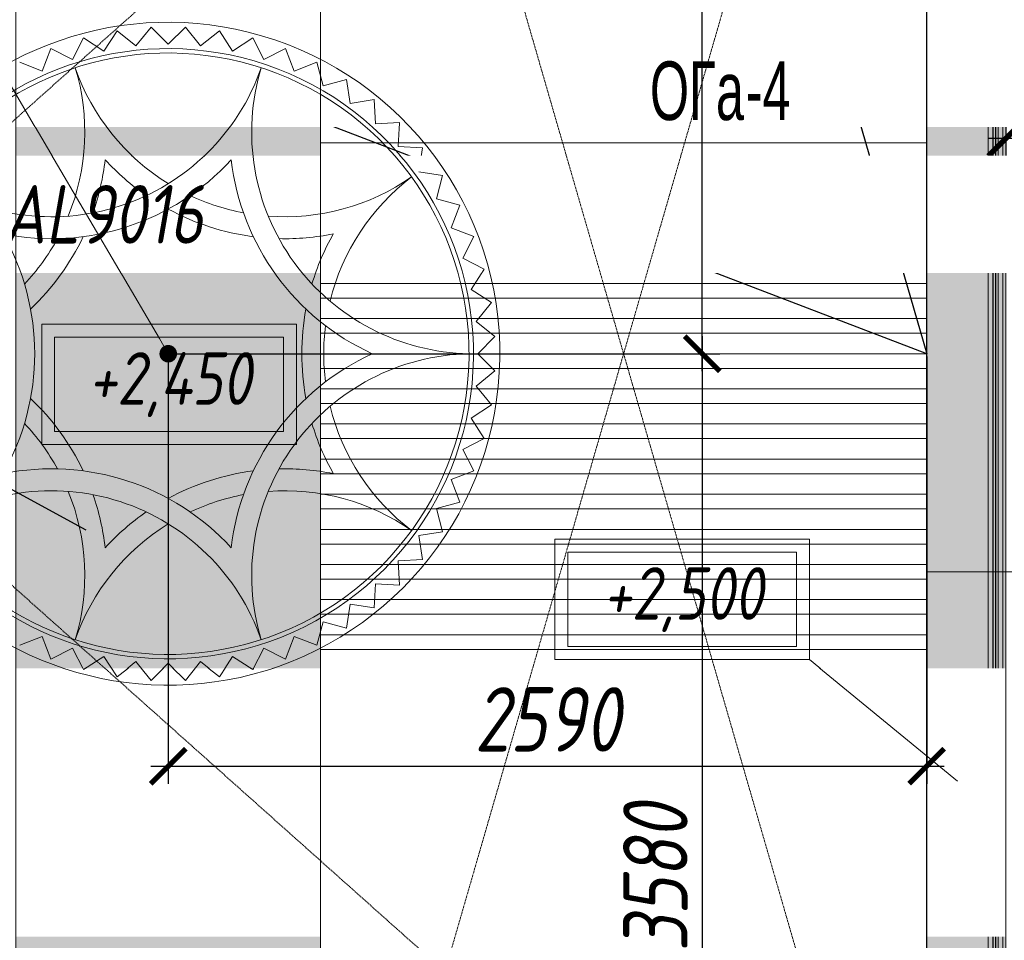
# Model space of a CAD drawing. Header units: millimetres. Extents: x -26897837 to 7466349, y -86687 to 22351.
# Tile 34 of 256: x 35671 to 39033, y -36433 to -33288. Entities that reach past the tile are written whole.
import ezdxf
from ezdxf import colors
from ezdxf.entities.mleader import LeaderData, LeaderLine
from ezdxf.math import Vec2, Vec3

# ---------------------------------------------------------------- set-up
doc = ezdxf.new("R2010")
doc.units = ezdxf.units.MM
doc.linetypes.add('DASHDOT', pattern=[25.4, 12.7, -6.35, 0, -6.35])
doc.linetypes.add('DASHED', pattern=[0.75, 0.5, -0.25])
doc.layers.get('Defpoints').update_dxf_attribs({"color": 31})
for name, color, linetype, lineweight in [('_0', 7, 'Continuous', 13), ('dim_light', 12, 'Continuous', 9), ('dim_pot', 183, 'Continuous', 9), ('EOM', 1, 'Continuous', 5), ('pot', 183, 'Continuous', 15), ('pot sh', 183, 'Continuous', 15), ('Балясины', 7, 'Continuous', 5), ('Марки дверей', 7, 'Continuous', 9), ('Ограждение', 7, 'Continuous', 5), ('Поручни', 7, 'Continuous', 5)]:
    doc.layers.add(name, color=color, linetype=linetype, lineweight=lineweight)
for name, color, linetype, lineweight, true_color in [('dim_razv', 7, 'DASHDOT', 9, 0x285228), ('light_pot', 7, 'Continuous', 15, 0x333300), ('pol', 7, 'Continuous', 15, 0x55666d)]:
    doc.layers.add(name, color=color, linetype=linetype, lineweight=lineweight, true_color=true_color)
doc.styles.add('Arial Narrow_1', font='ARIALN.TTF', dxfattribs={"width": 0.75, "height": 200})
doc.styles.add('fl_iso paper', font='isocpeur.ttf', dxfattribs={"width": 0.8, "oblique": 10})
doc.styles.add('In tre', font='isocpeur.ttf', dxfattribs={"width": 0.8, "oblique": 10})
doc.dimstyles.new('In tre 1_75', dxfattribs={"dimtxt": 220, "dimasz": 120, "dimexe": 60, "dimexo": 10, "dimgap": 50, "dimtad": 1, "dimdec": 0, "dimrnd": 5, "dimzin": 0, "dimdsep": 46, "dimtxsty": 'fl_iso paper', "dimblk": 'ARCHTICK', "dimcen": 0, "dimdle": 60, "dimadec": 0, "dimazin": 0, "dimtfac": 1, "dimtdec": 0, "dimtofl": 0, "dimtmove": 1, "dimatfit": 1, "dimfxl": 1, "dimtfill": 1, "dimtolj": 1, "dimtzin": 0, "dimarcsym": 1})

# ---------------------------------------------------------------- blocks, each defined once
blk = doc.blocks.new('_DOT')
at = {"color": 0, "linetype": 'ByBlock'}
blk.add_line((-0.5, 0), (-1, 0), dxfattribs=at)
at = {"color": 0, "linetype": 'ByBlock', "const_width": 0.5}
blk.add_lwpolyline([(-0.25, 0, 1), (0.25, 0, 1)], format="xyb", close=True, dxfattribs=at)
blk = doc.blocks.new('_ArchTick')
at = {"color": 0, "linetype": 'ByBlock', "lineweight": 9, "const_width": 0.15}
blk.add_lwpolyline([(-0.5, -0.5), (0.5, 0.5)], dxfattribs=at)
blk = doc.blocks.new('*D371')
at = {"layer": 'Defpoints', "color": 0, "transparency": 16777216}
for p in [(39038, -33014.6), (41773, -33004.6), (39038, -33694.3)]:
    blk.add_point(p, dxfattribs=at)
at = {"layer": 'dim_light', "color": 0, "lineweight": -2, "transparency": 16777216}
for p, q in [((41773, -33014.6), (41773, -33754.3)), ((39038, -33024.6), (39038, -33754.3)), ((41833, -33694.3), (38978, -33694.3))]:
    blk.add_line(p, q, dxfattribs=at)
at = {"layer": 'dim_light', "color": 0, "lineweight": -2, "transparency": 16777216, "xscale": 120, "yscale": 120, "zscale": 120, "rotation": 180}
blk.add_blockref('_ArchTick', (39038, -33694.3), dxfattribs=at)
at = {"layer": 'dim_light', "color": 0, "lineweight": -2, "transparency": 16777216, "xscale": 120, "yscale": 120, "zscale": 120}
blk.add_blockref('_ArchTick', (41773, -33694.3), dxfattribs=at)
at = {"layer": 'dim_light', "color": 0, "transparency": 16777216, "insert": (40405.5, -33534.3), "char_height": 220, "attachment_point": 5, "style": 'fl_iso paper', "bg_fill": 3, "box_fill_scale": 1.1, "bg_fill_color": 256, "bg_fill_true_color": 13158600, "bg_fill_transparency": 0}
blk.add_mtext('\\A1;2735', dxfattribs=at)
blk = doc.blocks.new('Ограждение - Ограждение-8463328-50_AS_Plan_13')
at = {"layer": 'Ограждение', "true_color": 0xeff9fa}
for points in [[(2824.5, 12400), (2824.5, 18150), (2816.5, 18150), (2816.5, 12400)], [(2833.5, 12400), (2833.5, 18150), (2825.5, 18150), (2825.5, 12400)]]:
    blk.add_hatch(color=7, dxfattribs=at).paths.add_polyline_path(points)
at = {"layer": 'Поручни'}
for p, q in [((2800, 18130), (2800, 12420)), ((2816, 18130), (2816, 12420)), ((2824.5, 18150), (2816.5, 18150)), ((2816.5, 18150), (2816.5, 12400)), ((2824.5, 12400), (2824.5, 18150)), ((2833.5, 18150), (2825.5, 18150)), ((2825.5, 18150), (2825.5, 12400)), ((2833.5, 12400), (2833.5, 18150)), ((2834, 18130), (2834, 12420)), ((2850, 12420), (2850, 18130)), ((2816.5, 12400), (2824.5, 12400)), ((2825.5, 12400), (2833.5, 12400))]:
    blk.add_line(p, q, dxfattribs=at)
blk = doc.blocks.new('*D912')
at = {"layer": 'Defpoints', "color": 0, "transparency": 16777216}
for p in [(36178, -34429.4), (36698, -38009.4), (38001.6, -38009.4)]:
    blk.add_point(p, dxfattribs=at)
at = {"layer": 'dim_light', "color": 0, "lineweight": -2, "transparency": 16777216}
for p, q in [((38001.6, -34369.4), (38001.6, -38069.4)), ((36188, -34429.4), (38061.6, -34429.4)), ((36708, -38009.4), (38061.6, -38009.4))]:
    blk.add_line(p, q, dxfattribs=at)
at = {"layer": 'dim_light', "color": 0, "lineweight": -2, "transparency": 16777216, "xscale": 120, "yscale": 120, "zscale": 120}
for p, rotation in [((38001.6, -34429.4), 90), ((38001.6, -38009.4), 270)]:
    blk.add_blockref('_ArchTick', p, dxfattribs=dict(at, rotation=rotation))
at = {"layer": 'dim_light', "color": 0, "transparency": 16777216, "insert": (37841.6, -36219.4), "char_height": 220, "attachment_point": 5, "rotation": 90, "style": 'fl_iso paper', "bg_fill": 3, "box_fill_scale": 1.1, "bg_fill_color": 256, "bg_fill_true_color": 13158600, "bg_fill_transparency": 0}
blk.add_mtext('\\A1;3580', dxfattribs=at)
blk = doc.blocks.new('*D913')
at = {"layer": 'Defpoints', "color": 0, "transparency": 16777216}
for p in [(36698, -30849.4), (38001.6, -30849.4), (36178, -34429.4)]:
    blk.add_point(p, dxfattribs=at)
at = {"layer": 'dim_light', "color": 0, "lineweight": -2, "transparency": 16777216}
for p, q in [((38001.6, -34489.4), (38001.6, -30789.4)), ((36708, -30849.4), (38061.6, -30849.4)), ((36188, -34429.4), (38061.6, -34429.4))]:
    blk.add_line(p, q, dxfattribs=at)
at = {"layer": 'dim_light', "color": 0, "lineweight": -2, "transparency": 16777216, "xscale": 120, "yscale": 120, "zscale": 120}
for p, rotation in [((38001.6, -30849.4), 90), ((38001.6, -34429.4), 270)]:
    blk.add_blockref('_ArchTick', p, dxfattribs=dict(at, rotation=rotation))
at = {"layer": 'dim_light', "color": 0, "transparency": 16777216, "insert": (37841.6, -32639.4), "char_height": 220, "attachment_point": 5, "rotation": 90, "style": 'fl_iso paper', "bg_fill": 3, "box_fill_scale": 1.1, "bg_fill_color": 256, "bg_fill_true_color": 13158600, "bg_fill_transparency": 0}
blk.add_mtext('\\A1;3580', dxfattribs=at)
blk = doc.blocks.new('*D914')
at = {"layer": 'Defpoints', "color": 0, "transparency": 16777216}
for p in [(36178, -34429.4), (38768, -34429.4), (38768, -35838.4)]:
    blk.add_point(p, dxfattribs=at)
at = {"layer": 'dim_light', "color": 0, "lineweight": -2, "transparency": 16777216}
for p, q in [((36178, -34439.4), (36178, -35898.4)), ((38768, -34439.4), (38768, -35898.4)), ((36118, -35838.4), (38828, -35838.4))]:
    blk.add_line(p, q, dxfattribs=at)
at = {"layer": 'dim_light', "color": 0, "lineweight": -2, "transparency": 16777216, "xscale": 120, "yscale": 120, "zscale": 120, "rotation": 180}
blk.add_blockref('_ArchTick', (36178, -35838.4), dxfattribs=at)
at = {"layer": 'dim_light', "color": 0, "lineweight": -2, "transparency": 16777216, "xscale": 120, "yscale": 120, "zscale": 120}
blk.add_blockref('_ArchTick', (38768, -35838.4), dxfattribs=at)
at = {"layer": 'dim_light', "color": 0, "transparency": 16777216, "insert": (37473, -35678.4), "char_height": 220, "attachment_point": 5, "style": 'fl_iso paper', "bg_fill": 3, "box_fill_scale": 1.1, "bg_fill_color": 256, "bg_fill_true_color": 13158600, "bg_fill_transparency": 0}
blk.add_mtext('\\A1;2590', dxfattribs=at)

msp = doc.modelspace()

# ---------------------------------------------------------------- hatches: boundary and pattern name
at = {"layer": '_0', "transparency": 33554534}
h = msp.add_hatch(color=252, dxfattribs=at)
h.dxf.hatch_style = 1
h.paths.add_polyline_path([(17837.9, -49734.4), (25204.6, -19284.4), (73878, -19284.4), (73878, -49734.4)])
h.paths.add_polyline_path([(28728, -40979.4), (28728, -37429.4), (30528, -37429.4), (30528, -30029.4), (28477.6, -30029.4), (28478, -28029.4), (29978, -28029.4), (29978, -27479.4), (32178, -27479.4), (32178, -28029.4), (44478, -28029.4), (44478, -27979.4), (45303, -27979.4), (45303, -27379.4), (47528, -27379.4), (47528, -27979.4), (53578, -27979.4), (53578, -27379.4), (55478, -27379.4), (55478, -27979.4), (64478, -27979.4), (64478, -26229.4), (67788, -26229.4), (67788, -28219.4), (66578, -28219.4), (66578, -30029.4), (62978, -30029.4), (62078, -30029.4), (58628, -30029.4), (58628, -38979.4), (61728, -38979.4), (62978, -38979.4), (66878, -38979.4), (66878, -41429.4), (64488, -41429.4), (64488, -41029.4), (59923, -41029.4), (59923, -41629.4), (57898, -41629.4), (57898, -41029.4), (47038, -41029.4), (47038, -41629.4), (44138, -41629.4), (44138, -40979.4)], flags=16)
at = {"layer": 'pot sh', "linetype": 'ByBlock', "lineweight": 0, "true_color": 0x878581}
h = msp.add_hatch(dxfattribs=at)
h.set_pattern_fill('AR-CONC', color=252, scale=2, angle=180)
h.paths.add_polyline_path([(32458, -30559.4), (30748, -30559.4), (30748, -30849.4), (32458, -30849.4)])
h.paths.add_polyline_path([(35658, -30849.4), (33598, -30849.4), (33598, -30559.4), (35658, -30559.4)])
h.paths.add_polyline_path([(36698, -30849.4), (38768, -30849.4), (38768, -30509.4), (36698, -30509.4)])
h.paths.add_polyline_path([(38768, -30849.4), (39038, -30849.4), (39038, -36559.4), (38768, -36559.4)])
h.paths.add_polyline_path([(36698, -38299.4), (36698, -38009.4), (38768, -38009.4), (38768, -36949.4), (39038, -36949.4), (39038, -38299.4)])
h.paths.add_polyline_path([(32898, -38009.4), (35658, -38009.4), (35658, -38299.4), (32898, -38299.4)])
h.paths.add_polyline_path([(30748, -38299.4), (31758, -38299.4), (31758, -38009.4), (30748, -38009.4)])
h = msp.add_hatch(dxfattribs=at)
h.set_pattern_fill('DOTS', color=252, scale=40, angle=180)
h.paths.add_polyline_path([(35658, -30849.4), (36698, -30849.4), (36698, -38009.4), (35658, -38009.4)])
at = {"layer": 'Марки дверей'}
h = msp.add_hatch(color=256, dxfattribs=at)
edge = h.paths.add_edge_path()
edge.add_arc((38958, -33788.1), 25, 0, 360)

# ---------------------------------------------------------------- linework, layer by layer
at = {"layer": 'dim_pot', "color": 0}
for points in [[(38367.7, -35473.8), (37498.2, -35473.8), (37498.2, -35063), (38367.7, -35063)], [(38323.9, -35430), (37542, -35430), (37542, -35106.8), (38323.9, -35106.8)]]:
    msp.add_lwpolyline(points, close=True, dxfattribs=at)
at = {"layer": 'light_pot', "lineweight": 0, "transparency": 16777216}
for p, q in [((35747.9, -35395.3), (35670.7, -35424.9)), ((35747.9, -35395.3), (35777.6, -35472.5)), ((36608, -35395.3), (36578.4, -35472.5)), ((36608, -35395.3), (36685.2, -35424.9)), ((35851.3, -35435), (35777.6, -35472.5)), ((36504.7, -35435), (36578.4, -35472.5))]:
    msp.add_line(p, q, dxfattribs=at)
at = {"layer": 'pol', "color": 0}
msp.add_lwpolyline([(28788, -40679.4), (28788, -39629.4), (28948, -39629.4), (28948, -38179.4), (30528, -38179.4), (30528, -38279.4), (30748, -38279.4), (30748, -38009.4), (38768, -38009.4), (38768, -30849.4), (30748, -30849.4), (30748, -29809.4), (30428, -29809.4), (30428, -29969.4), (29378, -29969.4), (29378, -29809.4), (28698, -29809.4), (28698, -29129.4)], dxfattribs=at)
at = {"layer": 'pol', "color": 0, "linetype": 'DASHED', "lineweight": 0, "ltscale": 7}
for points in [[(38768, -38009.4), (30748, -30849.4)], [(38768, -30849.4), (30748, -38009.4)]]:
    msp.add_lwpolyline(points, dxfattribs=at)
at = {"layer": 'pol'}
for points in [[(38768, -32774.4), (39223, -32774.4), (39223, -33974.4), (38768, -33974.4)], [(38768, -33974.4), (39223, -33974.4), (39223, -35174.4), (38768, -35174.4)], [(38768, -35174.4), (39223, -35174.4), (39223, -36374.4), (38768, -36374.4)], [(38768, -36374.4), (39223, -36374.4), (39223, -36559.4)]]:
    msp.add_lwpolyline(points, dxfattribs=at)
at = {"layer": 'pot sh'}
for points in [[(36698, -33349.4), (38768, -33349.4), (38768, -33399.4), (36698, -33399.4)], [(36698, -33469.4), (38768, -33469.4), (38768, -33519.4), (36698, -33519.4)], [(36698, -33589.4), (38768, -33589.4), (38768, -33639.4), (36698, -33639.4)], [(36698, -33709.4), (38768, -33709.4), (38768, -33759.4), (36698, -33759.4)], [(36698, -33829.4), (38768, -33829.4), (38768, -33879.4), (36698, -33879.4)], [(36698, -33949.4), (38768, -33949.4), (38768, -33999.4), (36698, -33999.4)], [(36698, -34069.4), (38768, -34069.4), (38768, -34119.4), (36698, -34119.4)], [(36698, -34189.4), (38768, -34189.4), (38768, -34239.4), (36698, -34239.4)], [(36698, -34309.4), (38768, -34309.4), (38768, -34359.4), (36698, -34359.4)], [(36698, -34429.4), (38768, -34429.4), (38768, -34479.4), (36698, -34479.4)], [(36698, -34549.4), (38768, -34549.4), (38768, -34599.4), (36698, -34599.4)], [(36698, -34669.4), (38768, -34669.4), (38768, -34719.4), (36698, -34719.4)], [(36698, -34789.4), (38768, -34789.4), (38768, -34839.4), (36698, -34839.4)], [(36698, -34909.4), (38768, -34909.4), (38768, -34959.4), (36698, -34959.4)], [(36698, -35029.4), (38768, -35029.4), (38768, -35079.4), (36698, -35079.4)], [(36698, -35149.4), (38768, -35149.4), (38768, -35199.4), (36698, -35199.4)], [(36698, -35269.4), (38768, -35269.4), (38768, -35319.4), (36698, -35319.4)], [(36698, -35389.4), (38768, -35389.4), (38768, -35439.4), (36698, -35439.4)], [(36698, -35509.4), (38768, -35509.4), (38768, -35559.4), (36698, -35559.4)], [(36698, -35629.4), (38768, -35629.4), (38768, -35679.4), (36698, -35679.4)], [(36698, -35749.4), (38768, -35749.4), (38768, -35799.4), (36698, -35799.4)], [(36698, -35869.4), (38768, -35869.4), (38768, -35919.4), (36698, -35919.4)], [(36698, -35989.4), (38768, -35989.4), (38768, -36039.4), (36698, -36039.4)], [(36698, -36109.4), (38768, -36109.4), (38768, -36159.4), (36698, -36159.4)], [(36698, -36229.4), (38768, -36229.4), (38768, -36279.4), (36698, -36279.4)], [(36698, -36349.4), (38768, -36349.4), (38768, -36399.4), (36698, -36399.4)]]:
    msp.add_lwpolyline(points, close=True, dxfattribs=at)
at = {"layer": 'Марки дверей'}
msp.add_line((38958, -33788.1), (37774.1, -33788.1), dxfattribs=at)
msp.add_circle((38958, -33788.1), 25, dxfattribs=at)

# ---------------------------------------------------------------- block references
at = {"layer": 'Балясины'}
msp.add_blockref('Ограждение - Ограждение-8463328-50_AS_Plan_13', (36178, -48979.4), dxfattribs=at)

# ---------------------------------------------------------------- texts
at = {"layer": 'dim_pot', "color": 0, "lineweight": 18, "insert": (37935.6, -35269.3), "char_height": 179.63, "attachment_point": 5, "style": 'fl_iso paper'}
msp.add_mtext_dynamic_manual_height_columns('+2,500', width=115.2, gutter_width=15, heights=[215.6], dxfattribs=at)
at = {"layer": 'Марки дверей', "char_height": 200, "attachment_point": 1, "style": 'Arial Narrow_1'}
for s, insert, width in [('ОГа', (37822.8, -33431), 396.835), ('-4', (38150.2, -33431), 192.405)]:
    msp.add_mtext(s, dxfattribs=dict(at, insert=insert, width=width))

# ---------------------------------------------------------------- next in the draw order: leaders
at = {"layer": 'Марки дверей', "lineweight": -2, "transparency": 33554687}
ml = msp.add_multileader_mtext('Standard', dxfattribs=at)
ml.set_content('\\pxsm1,ql;ГКЛ обшивка толщиной 75 мм \\Pвысотой до перекрытия', color=256, style='fl_iso paper')
ml.set_leader_properties(lineweight=5)
ml.set_arrow_properties(name='DOT')
ml.build(insert=Vec2(0, 0))
ml.multileader.update_dxf_attribs({"has_dogleg": 0, "text_left_attachment_type": 6, "text_right_attachment_type": 6, "dogleg_length": 0.75, "arrow_head_size": 60, "scale": 40})
ctx = ml.context
ctx.base_point, ctx.scale, ctx.char_height, ctx.arrow_head_size, ctx.landing_gap_size, ctx.plane_origin = Vec3(24999.1, -35953.7), 40, 250, 60, 80, Vec3(27011.3, -28773.8)
ctx.left_attachment, ctx.right_attachment = 6, 6
notes = []
notes.append((ctx, [(0, (1, 1, 0), (29068.1, -35953.7), (-1, 0), 30, [(0, [(29188.2, -38104.4)], 0, [])])]))
ctx.mtext.insert, ctx.mtext.width, ctx.mtext.defined_height, ctx.mtext.line_spacing_factor, ctx.mtext.flow_direction = Vec3(25079.1, -35628.7), 4067.72, 979.1, 0.7, 5
ctx.mtext.has_bg_fill, ctx.mtext.bg_color, ctx.mtext.bg_scale_factor, ctx.mtext.bg_transparency, ctx.mtext.use_window_bg_color = 1, -1027028792, 1.5, 0, 1
for ctx, leaders in notes:
    for number, flags, end, landing, length, lines in leaders:
        leader = LeaderData()
        leader.index, (leader.has_last_leader_line, leader.has_dogleg_vector, leader.attachment_direction) = number, flags
        leader.last_leader_point, leader.dogleg_vector, leader.dogleg_length = Vec3(end), Vec3(landing), length
        for number, points, colour, breaks in lines:
            line = LeaderLine()
            line.index, line.vertices, line.color, line.breaks = number, Vec3.list(points), colors.encode_raw_color(colour), breaks
            leader.lines.append(line)
        ctx.leaders.append(leader)

# ---------------------------------------------------------------- next in the draw order: linework, layer by layer
at = {"layer": 'dim_pot', "color": 0}
msp.add_lwpolyline([(38367.7, -35473.8), (38872.7, -35889.8)], dxfattribs=at)
at = {"layer": 'light_pot', "lineweight": 0, "transparency": 16777216}
for p, q in [((35851.3, -35435), (35888.8, -35508.6)), ((36504.7, -35435), (36467.2, -35508.6)), ((35958.2, -35463.6), (35888.8, -35508.6)), ((35958.2, -35463.6), (36003.2, -35533)), ((36397.8, -35463.6), (36352.8, -35533)), ((36397.8, -35463.6), (36467.1, -35508.6)), ((36067.5, -35480.9), (36003.2, -35533)), ((36067.5, -35480.9), (36119.5, -35545.2)), ((36178, -35486.7), (36119.5, -35545.2)), ((36178, -35486.7), (36236.4, -35545.2)), ((36288.5, -35480.9), (36236.5, -35545.2)), ((36288.5, -35480.9), (36352.8, -35533))]:
    msp.add_line(p, q, dxfattribs=at)
at = {"layer": 'pot', "color": 0, "linetype": 'ByBlock'}
for points in [[(30748, -38009.4), (38768, -38009.4), (38768, -30849.4), (30748, -30849.4)], [(38768, -30849.4), (39038, -30849.4), (39038, -36559.4), (38768, -36559.4)]]:
    msp.add_lwpolyline(points, close=True, dxfattribs=at)

# ---------------------------------------------------------------- next in the draw order: leaders
at = {"layer": 'dim_pot', "color": 0, "linetype": 'ByBlock'}
ml = msp.add_multileader_mtext('Standard', dxfattribs=at)
ml.set_content('ГКЛ короб по металлическому каркасу от отм. +2.500 до перекрытия', style='In tre')
ml.set_leader_properties()
ml.build(insert=Vec2(0, 0))
ml.multileader.update_dxf_attribs({"text_left_attachment_type": 6, "text_right_attachment_type": 6, "dogleg_length": 1, "arrow_head_size": 0, "scale": 50})
ctx = ml.context
ctx.base_point, ctx.scale, ctx.char_height, ctx.arrow_head_size, ctx.landing_gap_size, ctx.plane_origin = Vec3(32599.7, -32067.1), 50, 200, 0, 4.5, Vec3(40352.6, -27227.2)
ctx.left_attachment, ctx.right_attachment = 6, 6
notes = []
notes.append((ctx, [(1, (1, 1, 0), (32598.7, -32067.1), (1, 0), 1, [(0, [(37733, -30849.4), (38768, -34429.4)], 0, []), (2, [(31603, -30849.4)], 0, [])])]))
ctx.mtext.insert, ctx.mtext.width, ctx.mtext.defined_height, ctx.mtext.flow_direction = Vec3(32604.2, -31807.1), 2494.153, 696.6, 5
ctx.mtext.has_bg_fill, ctx.mtext.bg_color, ctx.mtext.bg_scale_factor, ctx.mtext.bg_transparency, ctx.mtext.use_window_bg_color = 1, -1027028792, 1.5, 0, 1
for ctx, leaders in notes:
    for number, flags, end, landing, length, lines in leaders:
        leader = LeaderData()
        leader.index, (leader.has_last_leader_line, leader.has_dogleg_vector, leader.attachment_direction) = number, flags
        leader.last_leader_point, leader.dogleg_vector, leader.dogleg_length = Vec3(end), Vec3(landing), length
        for number, points, colour, breaks in lines:
            line = LeaderLine()
            line.index, line.vertices, line.color, line.breaks = number, Vec3.list(points), colors.encode_raw_color(colour), breaks
            leader.lines.append(line)
        ctx.leaders.append(leader)

# ---------------------------------------------------------------- next in the draw order: linework, layer by layer
at = {"layer": 'dim_light'}
msp.add_lwpolyline([(30748, -30849.4), (38768, -30849.4), (38768, -38009.4), (30748, -38009.4)], close=True, dxfattribs=at)

# ---------------------------------------------------------------- next in the draw order: dimensions: what is measured, and where the dimension line sits
dim = msp.add_linear_dim(base=(39038, -33694.3), p1=(41773, -33004.6), p2=(39038, -33014.6), dimstyle='In tre 1_75', dxfattribs=at)
dim.commit()
dim.dimension.update_dxf_attribs({"geometry": '*D371', "text_midpoint": (40405.5, -33534.3)})

# ---------------------------------------------------------------- next in the draw order: leaders
at = {"layer": 'dim_razv', "color": 0, "linetype": 'ByBlock'}
ml = msp.add_multileader_mtext('Standard', dxfattribs=at)
ml.set_content('Плитка керамогранитная, настенная', style='In tre')
ml.set_leader_properties()
ml.build(insert=Vec2(0, 0))
ml.multileader.update_dxf_attribs({"text_left_attachment_type": 6, "text_right_attachment_type": 6, "dogleg_length": 1, "arrow_head_size": 0, "scale": 50})
ctx = ml.context
ctx.base_point, ctx.scale, ctx.char_height, ctx.arrow_head_size, ctx.landing_gap_size, ctx.plane_origin = Vec3(26333, -33595.3), 50, 200, 0, 4.5, Vec3(28041.7, -33766.1)
ctx.left_attachment, ctx.right_attachment = 6, 6
notes = []
notes.append((ctx, [(0, (1, 1, 0), (29062.8, -33595.3), (-1, 0), 50, [(1, [(30828, -35339.4)], 0, [])])]))
ctx.mtext.insert, ctx.mtext.width, ctx.mtext.defined_height, ctx.mtext.flow_direction = Vec3(26337.5, -33355.3), 3092.716, 696.6, 5
ctx.mtext.has_bg_fill, ctx.mtext.bg_color, ctx.mtext.bg_scale_factor, ctx.mtext.bg_transparency, ctx.mtext.use_window_bg_color = 1, -1027028792, 1.5, 0, 1
for ctx, leaders in notes:
    for number, flags, end, landing, length, lines in leaders:
        leader = LeaderData()
        leader.index, (leader.has_last_leader_line, leader.has_dogleg_vector, leader.attachment_direction) = number, flags
        leader.last_leader_point, leader.dogleg_vector, leader.dogleg_length = Vec3(end), Vec3(landing), length
        for number, points, colour, breaks in lines:
            line = LeaderLine()
            line.index, line.vertices, line.color, line.breaks = number, Vec3.list(points), colors.encode_raw_color(colour), breaks
            leader.lines.append(line)
        ctx.leaders.append(leader)

# ---------------------------------------------------------------- next in the draw order: linework, layer by layer
at = {"layer": 'dim_pot', "color": 0}
for points in [[(36615.5, -34739.4), (35745.9, -34739.4), (35745.9, -34328.7), (36615.5, -34328.7)], [(36571.6, -34695.6), (35789.7, -34695.6), (35789.7, -34372.5), (36571.6, -34372.5)]]:
    msp.add_lwpolyline(points, close=True, dxfattribs=at)
at = {"layer": 'light_pot', "lineweight": 0, "transparency": 16777216}
for p, q in [((36067.5, -33378), (36119.5, -33313.7)), ((36178, -33372.2), (36119.5, -33313.7)), ((36178, -33372.2), (36236.4, -33313.7)), ((36288.5, -33378), (36236.5, -33313.7)), ((35851.3, -33423.9), (35888.8, -33350.2)), ((35958.2, -33395.3), (35888.8, -33350.2)), ((35958.2, -33395.3), (36003.2, -33325.9)), ((36067.5, -33378), (36003.2, -33325.9)), ((36288.5, -33378), (36352.8, -33325.9)), ((36397.8, -33395.3), (36352.8, -33325.9)), ((36397.8, -33395.3), (36467.1, -33350.2)), ((36504.7, -33423.9), (36467.2, -33350.2)), ((35747.9, -33463.6), (35777.6, -33386.4)), ((35851.3, -33423.9), (35777.6, -33386.4)), ((36504.7, -33423.9), (36578.4, -33386.4)), ((36608, -33463.6), (36578.4, -33386.4)), ((35747.9, -33463.6), (35670.7, -33433.9)), ((36608, -33463.6), (36685.2, -33433.9)), ((36706.6, -33513.8), (36685.2, -33433.9)), ((36706.6, -33513.8), (36786.5, -33492.4)), ((36799.4, -33574.1), (36786.5, -33492.4)), ((36799.4, -33574.1), (36881.1, -33561.1)), ((36885.4, -33643.7), (36881.1, -33561.2)), ((36885.4, -33643.7), (36968, -33639.4)), ((36963.7, -33722), (36968, -33639.4)), ((36963.7, -33722), (37046.3, -33726.3)), ((37033.3, -33808), (37046.3, -33726.3)), ((37033.3, -35050.9), (37046.3, -35132.6)), ((36963.7, -35136.9), (37046.3, -35132.6)), ((36963.7, -35136.9), (36968, -35219.5)), ((36885.4, -35215.1), (36881.1, -35297.7)), ((36885.4, -35215.1), (36968, -35219.5)), ((36799.4, -35284.8), (36786.5, -35366.5)), ((36799.4, -35284.8), (36881.1, -35297.7)), ((36706.6, -35345.1), (36685.2, -35424.9)), ((36706.6, -35345.1), (36786.5, -35366.5))]:
    msp.add_line(p, q, dxfattribs=at)
at = {"layer": 'pot', "color": 0, "linetype": 'ByBlock'}
msp.add_lwpolyline([(35658, -30849.4), (36698, -30849.4), (36698, -38009.4), (35658, -38009.4)], close=True, dxfattribs=at)
at = {"layer": 'Марки дверей', "linetype": 'DASHED', "lineweight": 0, "ltscale": 7}
for points in [[(38768, -38009.4), (30748, -30849.4)], [(38768, -30849.4), (30748, -38009.4)]]:
    msp.add_lwpolyline(points, dxfattribs=at)
at = {"layer": 'Марки дверей', "linetype": 'ByBlock'}
msp.add_lwpolyline([(30748, -38009.4), (38768, -38009.4), (38768, -30849.4), (30748, -30849.4)], close=True, dxfattribs=at)

# ---------------------------------------------------------------- next in the draw order: texts
at = {"layer": 'dim_pot', "color": 0, "lineweight": 18, "insert": (36183.3, -34534.9), "char_height": 179.63, "attachment_point": 5, "style": 'fl_iso paper'}
msp.add_mtext_dynamic_manual_height_columns('+2,450', width=115.2, gutter_width=15, heights=[215.6], dxfattribs=at)

# ---------------------------------------------------------------- next in the draw order: leaders
at = {"layer": 'dim_pot', "color": 0, "linetype": 'ByBlock'}
ml = msp.add_multileader_mtext('Standard', dxfattribs=at)
ml.set_content('Окраска конструкций перекрытия, цвет RAL9016', style='In tre')
ml.set_leader_properties()
ml.build(insert=Vec2(0, 0))
ml.multileader.update_dxf_attribs({"text_left_attachment_type": 6, "text_right_attachment_type": 6, "dogleg_length": 1, "arrow_head_size": 0, "scale": 50})
ctx = ml.context
ctx.base_point, ctx.scale, ctx.char_height, ctx.arrow_head_size, ctx.landing_gap_size, ctx.plane_origin = Vec3(31365.2, -34113.2), 50, 200, 0, 4.5, Vec3(38224.5, -29273.3)
ctx.left_attachment, ctx.right_attachment = 6, 6
notes = []
notes.append((ctx, [(0, (1, 1, 0), (34203, -34113.2), (-1, 0), 50, [(1, [(35897.3, -35031.7)], 0, [])])]))
ctx.mtext.insert, ctx.mtext.width, ctx.mtext.defined_height, ctx.mtext.flow_direction = Vec3(31369.7, -33853.2), 3092.716, 696.6, 5
ctx.mtext.has_bg_fill, ctx.mtext.bg_color, ctx.mtext.bg_scale_factor, ctx.mtext.bg_transparency, ctx.mtext.use_window_bg_color = 1, -1027028792, 1.5, 0, 1
for ctx, leaders in notes:
    for number, flags, end, landing, length, lines in leaders:
        leader = LeaderData()
        leader.index, (leader.has_last_leader_line, leader.has_dogleg_vector, leader.attachment_direction) = number, flags
        leader.last_leader_point, leader.dogleg_vector, leader.dogleg_length = Vec3(end), Vec3(landing), length
        for number, points, colour, breaks in lines:
            line = LeaderLine()
            line.index, line.vertices, line.color, line.breaks = number, Vec3.list(points), colors.encode_raw_color(colour), breaks
            leader.lines.append(line)
        ctx.leaders.append(leader)

# ---------------------------------------------------------------- next in the draw order: linework, layer by layer
at = {"layer": 'light_pot', "lineweight": 0, "transparency": 16777216}
for p, q in [((37033.3, -33808), (37115, -33820.9)), ((37093.6, -33900.8), (37115, -33820.9)), ((37093.6, -33900.8), (37173.5, -33922.2)), ((37143.8, -33999.4), (37173.5, -33922.2)), ((37143.8, -33999.4), (37221, -34029)), ((37183.5, -34102.7), (37221, -34029)), ((37183.5, -34102.7), (37257.2, -34140.3)), ((37212.1, -34209.6), (37257.2, -34140.3)), ((37212.1, -34209.6), (37281.5, -34254.7)), ((37229.5, -34318.9), (37281.5, -34254.7)), ((37229.5, -34318.9), (37293.7, -34371)), ((37235.2, -34429.4), (37293.7, -34371)), ((37235.2, -34429.4), (37293.7, -34487.9)), ((37229.5, -34540), (37293.7, -34487.9)), ((37229.5, -34540), (37281.5, -34604.2)), ((37212.1, -34649.3), (37281.5, -34604.2)), ((37212.1, -34649.3), (37257.2, -34718.6)), ((37183.5, -34756.2), (37257.2, -34718.6)), ((37183.5, -34756.2), (37221, -34829.8)), ((37143.8, -34859.5), (37221, -34829.8)), ((37143.8, -34859.5), (37173.5, -34936.7)), ((37093.6, -34958.1), (37173.5, -34936.7)), ((37093.6, -34958.1), (37115, -35037.9)), ((37033.3, -35050.9), (37115, -35038))]:
    msp.add_line(p, q, dxfattribs=at)
for centre, radius, start, end in [((36178, -34429.4), 1132.3, 76.0455, 287.0143), ((36178, -34429.4), 1132.3, 287.0143, 76.0455), ((36178, -34429.4), 1042.3, 76.0455, 287.0143), ((36178, -34429.4), 1027.3, 76.0455, 287.0143), ((36178, -34429.4), 1042.3, 287.0143, 76.0455), ((35779.7, -33203.8), 757.7, 235.16, 340.84), ((35135.4, -33671.9), 757.7, 337.7102, 16.84), ((36576.2, -33203.8), 757.7, 199.16, 238.2898), ((36178, -34429.4), 1027.3, 287.0143, 76.0455), ((37220.6, -33671.9), 757.7, 163.16, 268.84), ((35779.7, -33203.8), 832.7, 258.5305, 317.4695), ((35135.4, -33671.9), 832.7, 340.6249, 353.4695), ((36576.2, -33203.8), 832.7, 222.5305, 235.3751), ((37220.6, -33671.9), 832.7, 186.5305, 245.4695), ((36576.2, -33203.8), 757.7, 265.7102, 304.84), ((37466.7, -34429.4), 757.7, 127.16, 166.2898), ((36576.2, -33203.8), 757.7, 244.7354, 259.2646), ((36576.2, -33203.8), 832.7, 241.4269, 262.5731), ((34889.2, -34429.4), 832.7, 330.5305, 29.4695), ((36576.2, -33203.8), 832.7, 268.6249, 281.4695), ((37466.7, -34429.4), 832.7, 150.5305, 163.3751), ((35135.4, -33671.9), 757.7, 316.7354, 331.2646), ((35135.4, -33671.9), 832.7, 313.4269, 334.5731), ((37466.7, -34429.4), 832.7, 169.4269, 190.5731), ((37466.7, -34429.4), 757.7, 172.7354, 187.2646), ((37220.6, -35186.9), 832.7, 114.5305, 173.4695), ((37220.6, -35186.9), 757.7, 91.16, 196.84), ((35135.4, -35186.9), 832.7, 25.4269, 46.5731), ((37466.7, -34429.4), 757.7, 193.7102, 232.84), ((35135.4, -35186.9), 757.7, 28.7354, 43.2646), ((37466.7, -34429.4), 832.7, 196.6249, 209.4695), ((35779.7, -35655.1), 832.7, 42.5305, 101.4695), ((36576.2, -35655.1), 832.7, 97.4269, 118.5731), ((36576.2, -35655.1), 832.7, 78.5305, 91.3751), ((35779.7, -35655.1), 757.7, 19.16, 124.84), ((35135.4, -35186.9), 757.7, 343.16, 22.2898), ((36576.2, -35655.1), 757.7, 55.16, 94.2898), ((35135.4, -35186.9), 832.7, 6.5305, 19.3751), ((36576.2, -35655.1), 757.7, 100.7354, 115.2646), ((36576.2, -35655.1), 832.7, 124.6249, 137.4695), ((36576.2, -35655.1), 757.7, 121.7102, 160.84)]:
    msp.add_arc(centre, radius, start, end, dxfattribs=at)

# ---------------------------------------------------------------- next in the draw order: leaders
at = {"layer": 'dim_light'}
ml = msp.add_multileader_mtext('Standard', dxfattribs=at)
ml.set_content('\\pxsm1,ql;Электровывод для люстры', color=256, style='fl_iso paper')
ml.set_leader_properties(lineweight=5)
ml.set_arrow_properties(name='DOT')
ml.build(insert=Vec2(0, 0))
ml.multileader.update_dxf_attribs({"has_dogleg": 0, "text_left_attachment_type": 6, "text_right_attachment_type": 6, "dogleg_length": 0.75, "arrow_head_size": 60, "scale": 40})
ctx = ml.context
ctx.base_point, ctx.scale, ctx.char_height, ctx.arrow_head_size, ctx.landing_gap_size, ctx.plane_origin = Vec3(31657.9, -32681.1), 40, 250, 60, 80, Vec3(33125.1, -26656.5)
ctx.left_attachment, ctx.right_attachment = 6, 6
notes = []
notes.append((ctx, [(0, (1, 1, 0), (35182, -32681.1), (-1, 0), 30, [(0, [(36178, -34429.4)], 0, [])])]))
ctx.mtext.insert, ctx.mtext.width, ctx.mtext.defined_height, ctx.mtext.line_spacing_factor, ctx.mtext.flow_direction = Vec3(31737.9, -32356.1), 4067.72, 979.1, 0.7, 5
ctx.mtext.has_bg_fill, ctx.mtext.bg_color, ctx.mtext.bg_scale_factor, ctx.mtext.bg_transparency, ctx.mtext.use_window_bg_color = 1, -1027028792, 1.5, 0, 1
for ctx, leaders in notes:
    for number, flags, end, landing, length, lines in leaders:
        leader = LeaderData()
        leader.index, (leader.has_last_leader_line, leader.has_dogleg_vector, leader.attachment_direction) = number, flags
        leader.last_leader_point, leader.dogleg_vector, leader.dogleg_length = Vec3(end), Vec3(landing), length
        for number, points, colour, breaks in lines:
            line = LeaderLine()
            line.index, line.vertices, line.color, line.breaks = number, Vec3.list(points), colors.encode_raw_color(colour), breaks
            leader.lines.append(line)
        ctx.leaders.append(leader)

# ---------------------------------------------------------------- next in the draw order: dimensions: what is measured, and where the dimension line sits
dim = msp.add_linear_dim(base=(38001.6, -38009.4), p1=(36178, -34429.4), p2=(36698, -38009.4), angle=90, dimstyle='In tre 1_75', dxfattribs=at)
dim.commit()
dim.dimension.update_dxf_attribs({"geometry": '*D912', "text_midpoint": (37841.6, -36219.4)})

# ---------------------------------------------------------------- next in the draw order: dimensions: what is measured, and where the dimension line sits
dim = msp.add_linear_dim(base=(38001.6, -30849.4), p1=(36178, -34429.4), p2=(36698, -30849.4), angle=90, dimstyle='In tre 1_75', dxfattribs=at)
dim.commit()
dim.dimension.update_dxf_attribs({"geometry": '*D913', "text_midpoint": (37841.6, -32639.4)})

# ---------------------------------------------------------------- next in the draw order: dimensions: what is measured, and where the dimension line sits
dim = msp.add_linear_dim(base=(38768, -35838.4), p1=(36178, -34429.4), p2=(38768, -34429.4), dimstyle='In tre 1_75', dxfattribs=at)
dim.commit()
dim.dimension.update_dxf_attribs({"geometry": '*D914', "text_midpoint": (37473, -35678.4)})

# ---------------------------------------------------------------- next in the draw order: linework, layer by layer
at = {"linetype": 'ByBlock'}
msp.add_lwpolyline([(38768, -30849.4), (30748, -30849.4), (30748, -38009.4), (38768, -38009.4)], close=True, dxfattribs=at)
at = {"layer": 'dim_light'}
msp.add_lwpolyline([(35658, -30849.4), (36698, -30849.4), (36698, -38009.4), (35658, -38009.4)], close=True, dxfattribs=at)
at = {"layer": 'dim_light', "linetype": 'DASHED', "lineweight": 0, "ltscale": 7}
for points in [[(36698, -30849.4), (38768, -38009.4)], [(36698, -38009.4), (38768, -30849.4)]]:
    msp.add_lwpolyline(points, dxfattribs=at)
at = {"layer": 'dim_razv', "color": 0, "linetype": 'DASHED', "lineweight": 0, "ltscale": 7}
for points in [[(38768, -38009.4), (30748, -30849.4)], [(38768, -30849.4), (30748, -38009.4)]]:
    msp.add_lwpolyline(points, dxfattribs=at)
at = {"layer": 'EOM', "color": 0, "linetype": 'DASHED', "lineweight": 0, "ltscale": 7}
for points in [[(38768, -38009.4), (30748, -30849.4)], [(38768, -30849.4), (30748, -38009.4)]]:
    msp.add_lwpolyline(points, dxfattribs=at)

doc.saveas('drawing.dxf')
